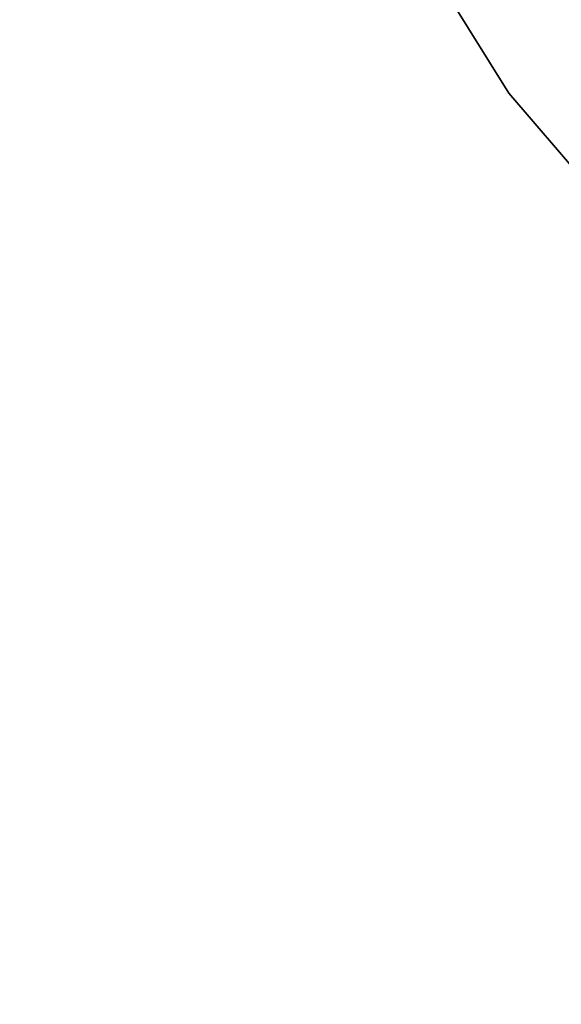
# Model space of a CAD drawing. Header units: millimetres. Extents: x -712 to 527, y -64 to 38.
# Tile 185 of 256: x -658.9184 to -658.8677, y -6.5873 to -6.4952. Entities that reach past the tile are written whole.
import ezdxf

# ---------------------------------------------------------------- set-up
doc = ezdxf.new("R2010")
doc.units = ezdxf.units.MM
doc.header["$LTSCALE"] = 25.4
doc.layers.get('0').update_dxf_attribs({"true_color": 0xff5454})

# ---------------------------------------------------------------- blocks, each defined once
blk = doc.blocks.new('MONO-SURFACE-IV-BRASS-7747.STL')
at = {"color": 18, "true_color": 0x000000}
mesh = blk.add_polyface(dxfattribs=at)
corners = [(-659.761169, -5.071436, 120.746246), (-658.87262, -6.502038, 116.246246), (-658.87262, -6.502038, 120.746246), (-659.761169, -5.071436, 116.246246)]
mesh.append_faces([[corners[k] for k in face] for face in [(0, 1, 2), (1, 0, 3)]], dxfattribs={"vtx0": -1, "color": 18})
mesh = blk.add_polyface(dxfattribs=at)
corners = [(-658.87262, -6.502038, 120.746246), (-657.776123, -7.780237, 116.246246), (-657.776123, -7.780237, 120.746246), (-658.87262, -6.502038, 116.246246)]
mesh.append_faces([[corners[k] for k in face] for face in [(0, 1, 2), (1, 0, 3)]], dxfattribs={"vtx0": -1, "color": 18})
at = {"color": 44, "true_color": 0x92621c}
mesh = blk.add_polyface(dxfattribs=at)
corners = [(-643.673706, -7.311399, 114.46254), (-652.157471, -12.224325, 104.906273), (-695.210327, -55.068336, 36.435265), (-646.022156, -6.538975, 114.195229)]
mesh.append_faces([[corners[k] for k in face] for face in [(0, 1, 2), (1, 0, 3)]], dxfattribs={"vtx0": -1, "color": 44})

msp = doc.modelspace()

# ---------------------------------------------------------------- block references
at = {"color": 0}
msp.add_blockref('MONO-SURFACE-IV-BRASS-7747.STL', (0, 0), dxfattribs=at)

doc.saveas('drawing.dxf')
